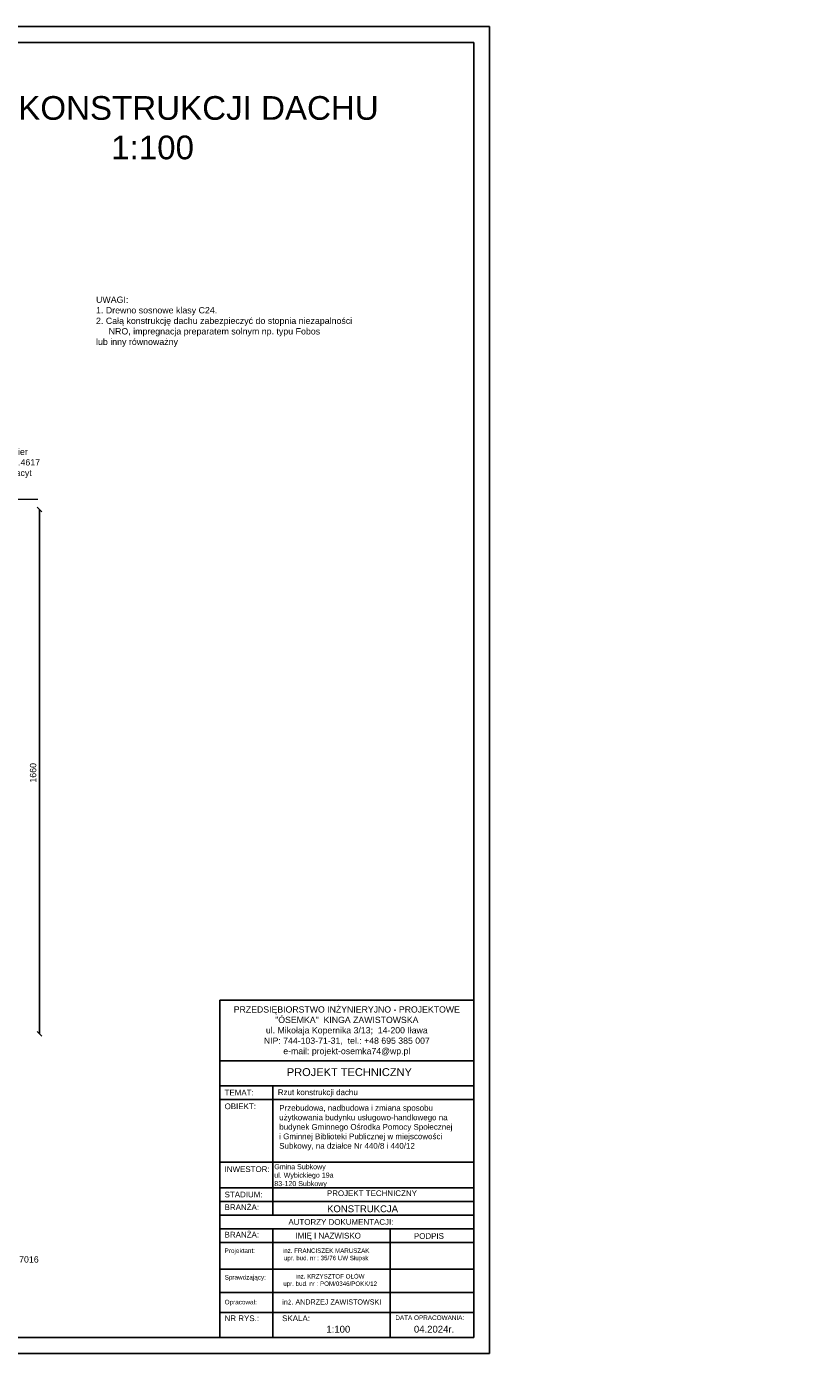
# Model space of a CAD drawing. Header units: millimetres. Extents: x 6528 to 149658, y 3342 to 12852.
# Tile 14 of 122: x 11503 to 13993, y 4182 to 8382. Entities that reach past the tile are written whole.
import ezdxf

# ---------------------------------------------------------------- set-up
doc = ezdxf.new("R2010")
doc.units = ezdxf.units.MM
doc.layers.add('R-TAB', color=1, linetype='Continuous')
doc.styles.get("Standard").update_dxf_attribs({"font": 'arial.ttf'})
doc.dimstyles.new('ISO-25', dxfattribs={"dimtxt": 2.5, "dimasz": 2.5, "dimexe": 1.25, "dimexo": 0.625, "dimtad": 1, "dimtxsty": 'Standard', "dimcen": 2.5, "dimadec": 0, "dimazin": 0, "dimtfac": 1, "dimtmove": 0, "dimatfit": 3, "dimfxl": 1, "dimarcsym": 0})

# ---------------------------------------------------------------- blocks, each defined once
blk = doc.blocks.new('_Oblique')
at = {"color": 0, "linetype": 'ByBlock', "lineweight": -2}
blk.add_line((-0.5, -0.5), (0.5, 0.5), dxfattribs=at)
blk = doc.blocks.new('*D240')
at = {"color": 0, "lineweight": -2, "transparency": 16777216}
blk.add_line((11543.5, 5193.1), (11543.5, 6853.1), dxfattribs=at)
at = {"layer": 'Defpoints', "color": 0, "transparency": 16777216}
for p in [(11150.1, 6853.1), (11543.5, 6853.1), (11160.1, 5193.1)]:
    blk.add_point(p, dxfattribs=at)
at = {"color": 0, "lineweight": -2, "transparency": 16777216, "xscale": 15, "yscale": 15, "zscale": 15}
for p, rotation in [((11543.5, 6853.1), 90), ((11543.5, 5193.1), 270)]:
    blk.add_blockref('_Oblique', p, dxfattribs=dict(at, rotation=rotation))
at = {"color": 0, "lineweight": 20, "transparency": 16777216, "insert": (11523.6, 6019.6), "char_height": 20, "attachment_point": 5, "rotation": 90}
blk.add_mtext('1660', dxfattribs=at)

msp = doc.modelspace()

# ---------------------------------------------------------------- linework, layer by layer
at = {"color": 2}
msp.add_line((12967.787, 8381.768), (6527.787, 8381.768), dxfattribs=at)
for p, q in [((12967.787, 4181.768), (12967.787, 8381.768)), ((12917.787, 8331.768), (6577.787, 8331.768)), ((12917.787, 4231.768), (12917.787, 8331.768)), ((6577.787, 4231.768), (12917.787, 4231.768)), ((6527.787, 4181.768), (12967.787, 4181.768))]:
    msp.add_line(p, q)
at = {"lineweight": 20}
msp.add_line((11232.074, 6886.313), (11538.772, 6886.313), dxfattribs=at)
at = {"layer": 'R-TAB', "color": 0}
for p, q in [((12114.32, 5300.278), (12917.787, 5300.278)), ((12114.32, 4359.891), (12114.32, 5300.278)), ((12114.32, 5108.239), (12917.787, 5108.239)), ((12114.32, 5029.264), (12917.787, 5029.264)), ((12281.923, 4619.524), (12281.923, 5029.264)), ((12114.32, 4985.828), (12917.787, 4985.828)), ((12114.32, 4786.869), (12917.787, 4786.869)), ((12114.32, 4706.397), (12917.787, 4706.397)), ((12114.32, 4662.96), (12917.787, 4662.96)), ((12114.32, 4619.524), (12917.787, 4619.524)), ((12114.32, 4576.088), (12917.787, 4576.088)), ((12281.923, 4359.891), (12281.923, 4576.088)), ((12653.395, 4359.891), (12653.395, 4576.088)), ((12114.32, 4532.652), (12917.787, 4532.652)), ((12114.32, 4448.434), (12917.787, 4448.434)), ((12114.32, 4374.253), (12917.787, 4374.253)), ((12114.32, 4231.768), (12114.32, 4374.253)), ((12114.32, 4374.253), (12917.787, 4374.253)), ((12114.32, 4374.253), (12917.787, 4374.253)), ((12114.32, 4374.253), (12917.787, 4374.253)), ((12281.923, 4231.768), (12281.923, 4374.253)), ((12653.395, 4231.768), (12653.395, 4374.253)), ((12114.32, 4311.415), (12917.787, 4311.415))]:
    msp.add_line(p, q, dxfattribs=at)

# ---------------------------------------------------------------- texts
at = {"lineweight": 20, "char_height": 20, "attachment_point": 7}
for s, width, insert in [('UWAGI:\\P1. Drewno sosnowe klasy C24.\\P\\pi-40,l40;2. Całą konstrukcję dachu zabezpieczyć do stopnia niezapalności NRO, impregnacja preparatem solnym np. typu Fobos ^Jlub inny równoważny', 832.34415, (11722.649, 7367.747)), ('np. Elastyczny klinkier np. ELASTOLITH E.4617 NF ANT - fuga antracyt\\Plub inny produkt równoważny ', 315.47074, (11232.074, 6886.313))]:
    msp.add_mtext_dynamic_manual_height_columns(s, width=width, gutter_width=12.5, heights=[0], dxfattribs=dict(at, insert=insert))
at = {"lineweight": 0, "insert": (12302.5, 4967.914), "char_height": 18, "width": 610.19793, "attachment_point": 1}
msp.add_mtext('\\A1;Przebudowa, nadbudowa i zmiana sposobu użytkowania budynku usługowo-handlowego na budynek Gminnego Ośrodka Pomocy Społecznej ^Ji Gminnej Biblioteki Publicznej w miejscowości Subkowy, na działce Nr 440/8 i 440/12', dxfattribs=at)
at = {"char_height": 20, "attachment_point": 1}
for s, width, insert in [('\\pi115.90906;LEGENDA:', 368.62576, (10669.297, 4571.283)), (' - okno wyłazowe termoizolacyjne 78x118 cm, kolor RAL 7016', 829.72647, (10772.69, 4489.448))]:
    msp.add_mtext_dynamic_manual_height_columns(s, width=width, gutter_width=12.5, heights=[0], dxfattribs=dict(at, insert=insert))
at = {"layer": 'R-TAB', "color": 0, "ltscale": 24}
for s, insert, char_height, width, attachment_point in [('\\pi4.37369;RZUT KONSTRUKCJI DACHU\\P\\pi577.59163; 1:100', (11163.777, 8161.59), 75, 1441.47248, 1), ('PRZEDSIĘBIORSTWO INŻYNIERYJNO - PROJEKTOWE\\P"ÓSEMKA"  KINGA ZAWISTOWSKA\\Pul. Mikołaja Kopernika 3/13;  14-200 Iława\\PNIP: 744-103-71-31,  tel.: +48 695 385 007\\Pe-mail: projekt-osemka74@wp.pl', (12516.275, 5201.775), 19.74375, 781.72017, 5), ('PROJEKT TECHNICZNY', (12326.479, 5084.746), 25, 1090.2179, 1), ('TEMAT:', (12129.567, 5016.377), 18, 136.70026, 1), ('Rzut konstrukcji dachu', (12297.948, 5017.425), 18, 711.57772, 1), ('OBIEKT:', (12129.567, 4973.021), 18, 136.70026, 1), ('INWESTOR:', (12129.567, 4774.062), 18, 136.70026, 1), ('Gmina Subkowy\\Pul. Wybickiego 19a\\P83-120 Subkowy', (12286.774, 4780.848), 16, 675.77621, 1), ('STADIUM:', (12129.567, 4693.903), 18, 136.70026, 1), ('PROJEKT TECHNICZNY', (12453.29, 4697.945), 18, 1090.2179, 1), ('BRANŻA:', (12129.567, 4653.671), 18, 136.70026, 1), ('KONSTRUKCJA', (12453.743, 4650.467), 21.6, 490.72064, 1), ('\\pi208.80059;AUTORZY DOKUMENTACJI:', (12122.625, 4606.996), 18, 747.89996, 1), ('BRANŻA:', (12129.567, 4566.798), 18, 136.70026, 1), ('\\pi13.924;IMIĘ I NAZWISKO', (12340.103, 4563.616), 18, 253.42015, 1), ('PODPIS', (12728.618, 4562.513), 18, 136.70026, 1), ('Projektant:', (12129.567, 4514.221), 14.4, 136.70026, 1), ('{\\fArial|b0|i0|c0|p34;inż. FRANCISZEK MARUSZAK\\Pupr. bud. nr : 35/76 UW Słupsk}', (12450.808, 4514.221), 14, 286.92908, 2), ('Sprawdzający:', (12129.567, 4430.004), 14.4, 136.70026, 1), ('inż. KRZYSZTOF OŁÓW\\Pupr. bud. nr : POM/0346/POKK/12', (12463.61, 4433.001), 14, 326.26235, 2), ('Opracował:', (12129.567, 4351.628), 14.4, 136.70026, 1), ('inż. ANDRZEJ ZAWISTOWSKI', (12468.727, 4336.475), 16.2, 346.49963, 8), ('NR RYS.:', (12129.567, 4302.126), 18, 136.70026, 1), ('SKALA:', (12311.485, 4302.126), 18, 136.70026, 1), ('DATA OPRACOWANIA:', (12669.807, 4302.126), 14.4, 278.30723, 1), ('1:100', (12451.616, 4269.372), 21.6, 136.70026, 1), ('04.2024r.', (12728.618, 4269.372), 21.6, 136.70026, 1)]:
    msp.add_mtext(s, dxfattribs=dict(at, insert=insert, char_height=char_height, width=width, attachment_point=attachment_point))

# ---------------------------------------------------------------- dimensions: what is measured, and where the dimension line sits
at = {"lineweight": 20}
dim = msp.add_linear_dim(base=(11543.544, 6853.059), p1=(11160.133, 5193.059), p2=(11150.148, 6853.059), angle=90, dimstyle='ISO-25', override={"dimtxt": 20, "dimasz": 15, "dimblk1": 'Oblique', "dimblk2": 'Oblique', "dimsah": 1, "dimse1": 1, "dimse2": 1, "dimtmove": 2}, dxfattribs=at)
dim.commit()
dim.dimension.update_dxf_attribs({"geometry": '*D240', "text_midpoint": (11523.554, 6019.563), "dimtype": 160})

doc.saveas('drawing.dxf')
